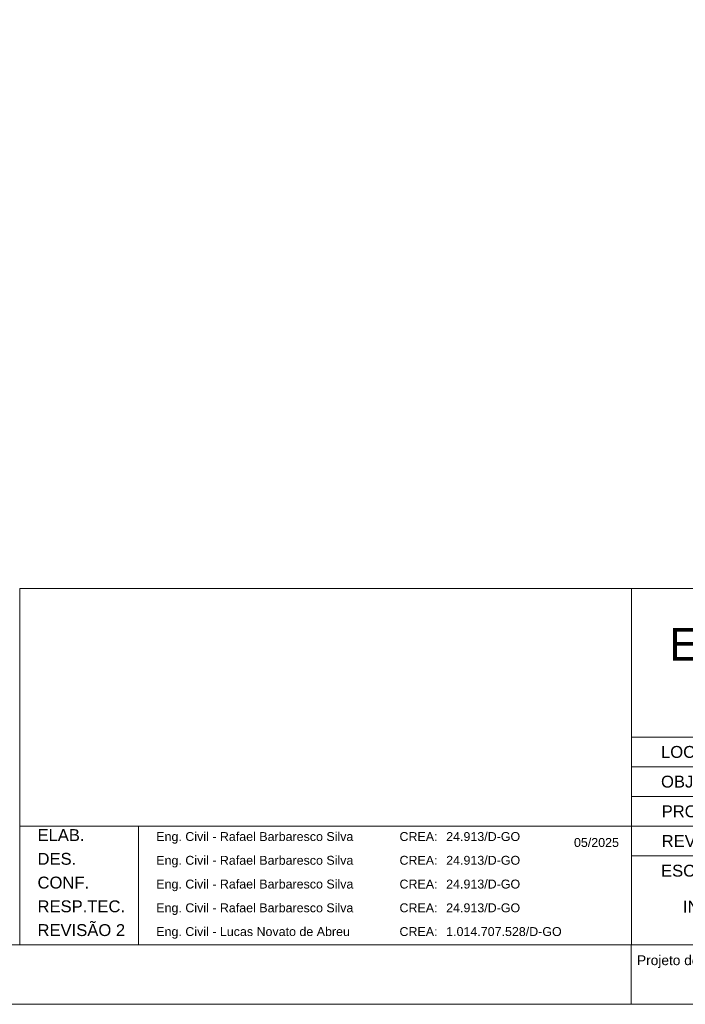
# Model space of a CAD drawing. Header units: millimetres. Extents: x 337 to 526, y -381 to -65.
# Tile 17 of 104: x 393 to 404, y -381 to -365. Entities that reach past the tile are written whole.
import ezdxf

# ---------------------------------------------------------------- set-up
doc = ezdxf.new("R2010")
doc.units = ezdxf.units.MM
doc.header["$MEASUREMENT"] = 0
doc.layers.get('0').update_dxf_attribs({"lineweight": 5})
doc.layers.add('PDF_Text', color=7, linetype='Continuous')
doc.layers.add('PRANCHA 01', color=7, linetype='Continuous', lineweight=20)
doc.styles.add('Arial', font='arial.ttf')
doc.styles.add('PDF Arial', font='arial.ttf')

# ---------------------------------------------------------------- blocks, each defined once
blk = doc.blocks.new('Carimbo_Rafael_2022')
at = {"color": 0}
for p, q in [((524.018, -54.927), (551.818, -54.927)), ((524.018, -60.927), (551.818, -60.927))]:
    blk.add_line(p, q, dxfattribs=at)
for p, q in [((524.018, -54.927), (524.018, -60.927)), ((534.318, -54.927), (534.318, -60.927)), ((534.318, -54.927), (534.318, -60.927)), ((534.318, -57.427), (551.818, -57.427)), ((534.318, -57.927), (551.818, -57.927)), ((534.318, -58.427), (551.818, -58.427)), ((524.018, -58.927), (534.318, -58.927)), ((526.018, -58.927), (526.018, -60.927)), ((534.318, -58.927), (551.818, -58.927)), ((534.318, -59.427), (551.818, -59.427))]:
    blk.add_line(p, q)
at = {"color": 152, "true_color": 0x0063c7, "style": 'Arial'}
for s, height, p in [('ESTRUTURAL - ALVENARIA CONVENCIONAL', 0.55, (534.955, -56.14)), ('INDICADO', 0.2, (535.187, -60.381))]:
    blk.add_text(s, height=height, dxfattribs=at).set_placement(p)
at = {"style": 'Arial'}
for s, height, p in [('LOCAL:', 0.2, (534.818, -57.777)), ('OBJETO:', 0.2, (534.818, -58.277)), ('PROPRIETÁRIO:', 0.2, (534.829, -58.777)), ('ELAB.', 0.2, (524.318, -59.177)), ('Eng. Civil - Rafael Barbaresco Silva', 0.15, (526.318, -59.177)), ('24.913/D-GO', 0.15, (531.2, -59.177)), ('CREA:', 0.15, (530.414, -59.177)), ('05/2025', 0.15, (533.352, -59.277)), ('REVISÃO 02:', 0.2, (534.829, -59.277)), ('DES.', 0.2, (524.318, -59.577)), ('Eng. Civil - Rafael Barbaresco Silva', 0.15, (526.318, -59.577)), ('CREA:', 0.15, (530.414, -59.577)), ('24.913/D-GO', 0.15, (531.2, -59.577)), ('ESCALA:', 0.2, (534.818, -59.777)), ('CONF.', 0.2, (524.318, -59.977)), ('Eng. Civil - Rafael Barbaresco Silva', 0.15, (526.318, -59.977)), ('CREA:', 0.15, (530.414, -59.977)), ('24.913/D-GO', 0.15, (531.2, -59.977)), ('RESP.TEC.', 0.2, (524.318, -60.377)), ('Eng. Civil - Rafael Barbaresco Silva', 0.15, (526.318, -60.377)), ('CREA:', 0.15, (530.414, -60.377)), ('24.913/D-GO', 0.15, (531.2, -60.377)), ('REVISÃO 2', 0.2, (524.318, -60.777)), ('Eng. Civil - Lucas Novato de Abreu', 0.15, (526.318, -60.777)), ('CREA:', 0.15, (530.414, -60.777)), ('1.014.707.528/D-GO', 0.15, (531.2, -60.777))]:
    blk.add_text(s, height=height, dxfattribs=at).set_placement(p)
at = {"layer": 'PDF_Text', "insert": (534.414, -61.318), "char_height": 0.165, "attachment_point": 7, "style": 'PDF Arial'}
blk.add_mtext('Projeto desenvolvido pelo Engenheiro Rafael Barbaresco Silva, seu conteudo não pode ser copiado ou utilizado por terceiros sem autorização, conforme Lei 9.610/98.', dxfattribs=at)

msp = doc.modelspace()

# ---------------------------------------------------------------- linework, layer by layer
at = {"layer": 'PRANCHA 01'}
for points in [[(337.4312, -381.1573), (421.5312, -381.1573), (421.5312, -321.7573), (337.4312, -321.7573), (337.4312, -381.1573)], [(403.0312, -380.1573), (403.0312, -381.1573)], [(403.0312, -380.1573), (403.0312, -381.1573)]]:
    msp.add_lwpolyline(points, dxfattribs=at)
msp.add_lwpolyline([(339.9312, -380.1573), (420.5312, -380.1573), (420.5312, -322.7573), (339.9312, -322.7573)], close=True, dxfattribs=at)

# ---------------------------------------------------------------- block references
msp.add_blockref('Carimbo_Rafael_2022', (-131.2867, -319.2307))

doc.saveas('drawing.dxf')
